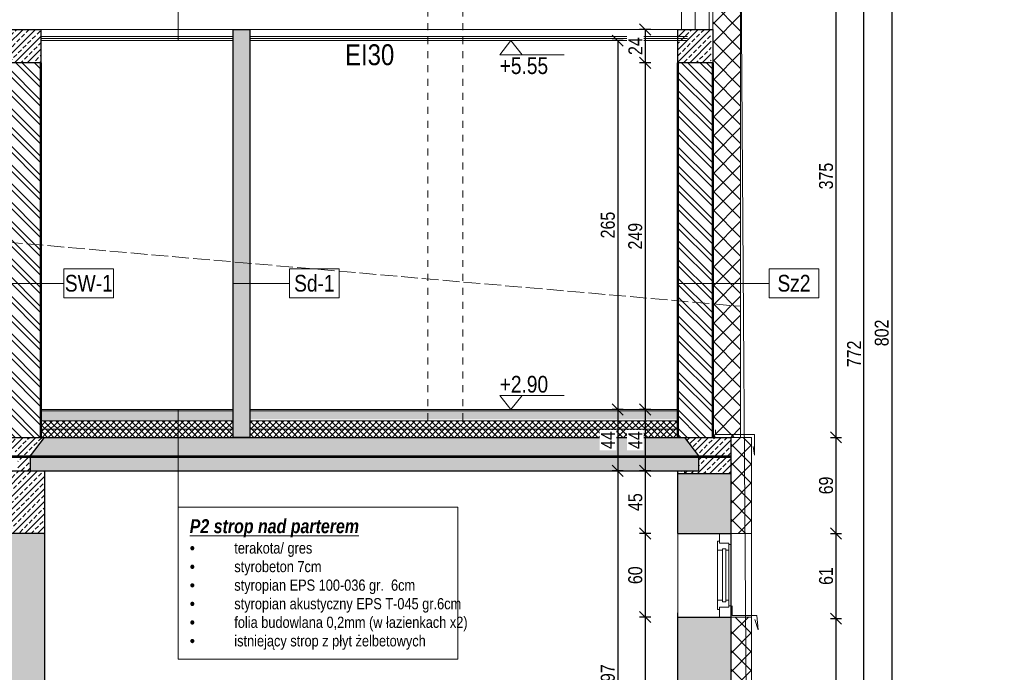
# Model space of a CAD drawing. Header units: millimetres. Extents: x 31175 to 52214, y -18116 to -5516.
# Tile 53 of 155: x 38020 to 38727, y -13411 to -12942. Entities that reach past the tile are written whole.
import ezdxf

# ---------------------------------------------------------------- set-up
doc = ezdxf.new("R2010")
doc.units = ezdxf.units.MM
for name, pattern in [('3', [1, 0.5, -0.5]), ('ACAD_ISO02W100', [15, 12, -3]), ('ACAD_ISO05W100', [33, 24, -3, 0, -3, 0, -3]), ('ACAD_ISO10W100', [18, 12, -3, 0, -3])]:
    doc.linetypes.add(name, pattern=pattern)
doc.layers.get('Defpoints').update_dxf_attribs({"color": 6})
for name, color, linetype, lineweight in [('A-ciekie', 161, 'Continuous', 9), ('A-konstrukcja-drewno', 134, 'Continuous', 20), ('A-konstrukcja-żelbet', 130, 'Continuous', 30), ('A-kreskowanie', 253, 'Continuous', 0), ('A-OKN', 154, 'Continuous', 9), ('A-opis', 130, 'Continuous', 9), ('A-wymiar', 177, 'Continuous', 0), ('A_opis_warstw', 220, 'Continuous', 5), ('A_p_poż', 7, 'Continuous', 0), ('A_SCIANA_ISTN', 253, 'Continuous', 25), ('A_SCIANA_PROJ_KONSTRUKCJA', 3, 'Continuous', 50), ('A_SCINAN_PROJ_DZIALOWA', 5, 'Continuous', 30), ('A_w_widoku', 253, 'Continuous', 13), ('elewacja C', 253, 'Continuous', 0)]:
    doc.layers.add(name, color=color, linetype=linetype, lineweight=lineweight)
for name, color, linetype, lineweight, true_color in [('A-izolacja', 7, 'Continuous', 9, 0x4775ff), ('A_CIENKA_WARSTWY', 7, 'Continuous', 15, 0x3a3a92), ('A_SCIANA DO WYBURZENIA', 7, 'ACAD_ISO02W100', 18, 0xf7833b), ('r-ramka', 7, 'Continuous', 0, 0x727169), ('S_KRESKOWANIE_SC_ISTN', 7, 'Continuous', 0, 0x878787)]:
    doc.layers.add(name, color=color, linetype=linetype, lineweight=lineweight, true_color=true_color)
doc.styles.get("Standard").update_dxf_attribs({"font": 'ARIALN.TTF'})
doc.styles.add('wymiary', font='ARIALN.TTF')
doc.dimstyles.new('anka 50', dxfattribs={"dimtxt": 10, "dimasz": 8, "dimexe": 4, "dimexo": 0.0625, "dimgap": 2, "dimtad": 1, "dimdec": 0, "dimzin": 0, "dimdsep": 46, "dimtxsty": 'Standard', "dimblk": 'OBLIQUE', "dimcen": 0.09, "dimclrt": 7, "dimadec": 0, "dimazin": 0, "dimtfac": 1, "dimtdec": 0, "dimtix": 1, "dimtofl": 0, "dimtmove": 0, "dimatfit": 3, "dimldrblk": 'OBLIQUE', "dimfxl": 4, "dimfxlon": 1, "dimtfill": 1, "dimtolj": 1, "dimtzin": 0, "dimarcsym": 0})
pattern_1 = [(45, (17254.328, -12734.864), (-4.490128, 4.490128), []), (45, (17258.8184, -12734.864), (-4.490128, 4.490128), [3.175, -1.5875])]
pattern_2 = [(315, (3026.347, 1431), (2.24506403, 2.24506403), []), (45, (3026.347, 1431), (-2.24506403, 2.24506403), [])]

# ---------------------------------------------------------------- blocks, each defined once
blk = doc.blocks.new('_OBLIQUE')
at = {"color": 0, "linetype": 'ByBlock'}
blk.add_line((-0.5, -0.5), (0.5, 0.5), dxfattribs=at)
blk = doc.blocks.new('*D79')
at = {"layer": 'A-wymiar', "color": 0, "lineweight": -2, "transparency": 16777216}
for p, q in [((38473.33, -12949.49), (38465.33, -12949.49)), ((38469.33, -12949.49), (38469.33, -12973.49)), ((38473.33, -12973.49), (38465.33, -12973.49))]:
    blk.add_line(p, q, dxfattribs=at)
at = {"layer": 'Defpoints', "color": 0, "transparency": 16777216}
for p in [(38492.82, -12949.49), (38492.82, -12973.49)]:
    blk.add_point(p, dxfattribs=at)
at = {"layer": 'A-wymiar', "color": 0, "lineweight": -2, "transparency": 16777216, "xscale": 8, "yscale": 8, "zscale": 8}
for p, rotation in [((38469.33, -12949.49), 90), ((38469.33, -12973.49), 270)]:
    blk.add_blockref('_OBLIQUE', p, dxfattribs=dict(at, rotation=rotation))
at = {"layer": 'A-wymiar', "color": 7, "transparency": 16777216, "insert": (38462.31, -12961.49), "char_height": 10, "attachment_point": 5, "rotation": 90, "bg_fill": 3, "box_fill_scale": 1.1, "bg_fill_color": 256, "bg_fill_true_color": 13158600, "bg_fill_transparency": 0}
blk.add_mtext('\\A1;24', dxfattribs=at)
at = {"layer": 'Defpoints', "color": 0, "transparency": 16777216}
blk.add_point((38469.33, -12973.49), dxfattribs=at)
blk = doc.blocks.new('*D80')
at = {"layer": 'A-wymiar', "color": 0, "lineweight": -2, "transparency": 16777216}
for p, q in [((38473.33, -12973.49), (38465.33, -12973.49)), ((38469.33, -12973.49), (38469.33, -13222.49)), ((38473.33, -13222.49), (38465.33, -13222.49))]:
    blk.add_line(p, q, dxfattribs=at)
at = {"layer": 'Defpoints', "color": 0, "transparency": 16777216}
for p in [(38492.82, -12973.49), (38469.33, -13222.49), (38492.82, -13222.49)]:
    blk.add_point(p, dxfattribs=at)
at = {"layer": 'A-wymiar', "color": 0, "lineweight": -2, "transparency": 16777216, "xscale": 8, "yscale": 8, "zscale": 8}
for p, rotation in [((38469.33, -12973.49), 90), ((38469.33, -13222.49), 270)]:
    blk.add_blockref('_OBLIQUE', p, dxfattribs=dict(at, rotation=rotation))
at = {"layer": 'A-wymiar', "color": 7, "transparency": 16777216, "insert": (38462.23, -13097.99), "char_height": 10, "attachment_point": 5, "rotation": 90, "bg_fill": 3, "box_fill_scale": 1.1, "bg_fill_color": 256, "bg_fill_true_color": 13158600, "bg_fill_transparency": 0}
blk.add_mtext('\\A1;249', dxfattribs=at)
blk = doc.blocks.new('*D81')
at = {"layer": 'A-wymiar', "color": 0, "lineweight": -2, "transparency": 16777216}
for p, q in [((38473.33, -13222.49), (38465.33, -13222.49)), ((38469.33, -13222.49), (38469.33, -13266.49)), ((38473.33, -13266.49), (38465.33, -13266.49))]:
    blk.add_line(p, q, dxfattribs=at)
at = {"layer": 'Defpoints', "color": 0, "transparency": 16777216}
for p in [(38492.82, -13222.49), (38469.33, -13266.49), (38492.82, -13266.49)]:
    blk.add_point(p, dxfattribs=at)
at = {"layer": 'A-wymiar', "color": 0, "lineweight": -2, "transparency": 16777216, "xscale": 8, "yscale": 8, "zscale": 8}
for p, rotation in [((38469.33, -13222.49), 90), ((38469.33, -13266.49), 270)]:
    blk.add_blockref('_OBLIQUE', p, dxfattribs=dict(at, rotation=rotation))
at = {"layer": 'A-wymiar', "color": 7, "transparency": 16777216, "insert": (38462.33, -13244.49), "char_height": 10, "attachment_point": 5, "rotation": 90, "bg_fill": 3, "box_fill_scale": 1.1, "bg_fill_color": 256, "bg_fill_true_color": 13158600, "bg_fill_transparency": 0}
blk.add_mtext('\\A1;44', dxfattribs=at)
blk = doc.blocks.new('*D82')
at = {"layer": 'A-wymiar', "color": 0, "lineweight": -2, "transparency": 16777216}
for p, q in [((38473.33, -13266.49), (38465.33, -13266.49)), ((38469.33, -13266.49), (38469.33, -13311.49)), ((38473.33, -13311.49), (38465.33, -13311.49))]:
    blk.add_line(p, q, dxfattribs=at)
at = {"layer": 'Defpoints', "color": 0, "transparency": 16777216}
for p in [(38492.82, -13266.49), (38469.33, -13311.49), (38492.82, -13311.49)]:
    blk.add_point(p, dxfattribs=at)
at = {"layer": 'A-wymiar', "color": 0, "lineweight": -2, "transparency": 16777216, "xscale": 8, "yscale": 8, "zscale": 8}
for p, rotation in [((38469.33, -13266.49), 90), ((38469.33, -13311.49), 270)]:
    blk.add_blockref('_OBLIQUE', p, dxfattribs=dict(at, rotation=rotation))
at = {"layer": 'A-wymiar', "color": 7, "transparency": 16777216, "insert": (38462.25, -13288.99), "char_height": 10, "attachment_point": 5, "rotation": 90, "bg_fill": 3, "box_fill_scale": 1.1, "bg_fill_color": 256, "bg_fill_true_color": 13158600, "bg_fill_transparency": 0}
blk.add_mtext('\\A1;45', dxfattribs=at)
blk = doc.blocks.new('*D83')
at = {"layer": 'A-wymiar', "color": 0, "lineweight": -2, "transparency": 16777216}
for p, q in [((38473.33, -13311.49), (38465.33, -13311.49)), ((38469.33, -13311.49), (38469.33, -13371.49)), ((38473.33, -13371.49), (38465.33, -13371.49))]:
    blk.add_line(p, q, dxfattribs=at)
at = {"layer": 'Defpoints', "color": 0, "transparency": 16777216}
for p in [(38492.82, -13311.49), (38469.33, -13371.49), (38492.82, -13371.49)]:
    blk.add_point(p, dxfattribs=at)
at = {"layer": 'A-wymiar', "color": 0, "lineweight": -2, "transparency": 16777216, "xscale": 8, "yscale": 8, "zscale": 8}
for p, rotation in [((38469.33, -13311.49), 90), ((38469.33, -13371.49), 270)]:
    blk.add_blockref('_OBLIQUE', p, dxfattribs=dict(at, rotation=rotation))
at = {"layer": 'A-wymiar', "color": 7, "transparency": 16777216, "insert": (38462.23, -13341.49), "char_height": 10, "attachment_point": 5, "rotation": 90, "bg_fill": 3, "box_fill_scale": 1.1, "bg_fill_color": 256, "bg_fill_true_color": 13158600, "bg_fill_transparency": 0}
blk.add_mtext('\\A1;60', dxfattribs=at)
blk = doc.blocks.new('*D84')
at = {"layer": 'A-wymiar', "color": 0, "lineweight": -2, "transparency": 16777216}
for p, q in [((38473.33, -13371.49), (38465.33, -13371.49)), ((38469.33, -13371.49), (38469.33, -13563.49)), ((38473.33, -13563.49), (38465.33, -13563.49))]:
    blk.add_line(p, q, dxfattribs=at)
at = {"layer": 'Defpoints', "color": 0, "transparency": 16777216}
for p in [(38492.82, -13371.49), (38469.33, -13563.49), (38492.82, -13563.49)]:
    blk.add_point(p, dxfattribs=at)
at = {"layer": 'A-wymiar', "color": 0, "lineweight": -2, "transparency": 16777216, "xscale": 8, "yscale": 8, "zscale": 8}
for p, rotation in [((38469.33, -13371.49), 90), ((38469.33, -13563.49), 270)]:
    blk.add_blockref('_OBLIQUE', p, dxfattribs=dict(at, rotation=rotation))
at = {"layer": 'A-wymiar', "color": 7, "transparency": 16777216, "insert": (38462.23, -13467.49), "char_height": 10, "attachment_point": 5, "rotation": 90, "bg_fill": 3, "box_fill_scale": 1.1, "bg_fill_color": 256, "bg_fill_true_color": 13158600, "bg_fill_transparency": 0}
blk.add_mtext('\\A1;192', dxfattribs=at)
blk = doc.blocks.new('LOGO')
at = {"layer": 'elewacja C', "color": 7, "insert": (9846.9, 18042.5), "char_height": 20, "attachment_point": 1}
blk.add_mtext_dynamic_manual_height_columns('\\pi539.21;{\\fCalibri|b0|i0|c0|p34;\\H4x;CREO PROJEKT\\H1.25x;\\P\\pi434.09;\\H0.22x;Usługi Projektowe i Nadzory Budowlane    mgr inż. Anna Bonikowska\\P\\pi409.92;ul. Brzozowa 16, 11-700 Mrągowo    NIP 742 211 62 72    tel. 69764044\\fArial|b0|i0|c238|p34;4}', width=1826.244, gutter_width=12.5, heights=[0], dxfattribs=at)
blk = doc.blocks.new('*D678')
at = {"layer": 'A-wymiar', "color": 0, "lineweight": -2, "transparency": 16777216}
for p, q in [((38453.64, -12957.49), (38445.64, -12957.49)), ((38449.64, -12957.49), (38449.64, -13222.49)), ((38453.64, -13222.49), (38445.64, -13222.49))]:
    blk.add_line(p, q, dxfattribs=at)
at = {"layer": 'Defpoints', "color": 0, "transparency": 16777216}
for p in [(38492.82, -12957.49), (38449.64, -13222.49), (38492.82, -13222.49)]:
    blk.add_point(p, dxfattribs=at)
at = {"layer": 'A-wymiar', "color": 0, "lineweight": -2, "transparency": 16777216, "xscale": 8, "yscale": 8, "zscale": 8}
for p, rotation in [((38449.64, -12957.49), 90), ((38449.64, -13222.49), 270)]:
    blk.add_blockref('_OBLIQUE', p, dxfattribs=dict(at, rotation=rotation))
at = {"layer": 'A-wymiar', "color": 7, "transparency": 16777216, "insert": (38442.54, -13089.99), "char_height": 10, "attachment_point": 5, "rotation": 90, "bg_fill": 3, "box_fill_scale": 1.1, "bg_fill_color": 256, "bg_fill_true_color": 13158600, "bg_fill_transparency": 0}
blk.add_mtext('\\A1;265', dxfattribs=at)
blk = doc.blocks.new('*D679')
at = {"layer": 'A-wymiar', "color": 0, "lineweight": -2, "transparency": 16777216}
for p, q in [((38453.64, -13222.49), (38445.64, -13222.49)), ((38449.64, -13222.49), (38449.64, -13266.49)), ((38453.64, -13266.49), (38445.64, -13266.49))]:
    blk.add_line(p, q, dxfattribs=at)
at = {"layer": 'Defpoints', "color": 0, "transparency": 16777216}
for p in [(38492.82, -13222.49), (38449.64, -13266.49), (38492.82, -13266.49)]:
    blk.add_point(p, dxfattribs=at)
at = {"layer": 'A-wymiar', "color": 0, "lineweight": -2, "transparency": 16777216, "xscale": 8, "yscale": 8, "zscale": 8}
for p, rotation in [((38449.64, -13222.49), 90), ((38449.64, -13266.49), 270)]:
    blk.add_blockref('_OBLIQUE', p, dxfattribs=dict(at, rotation=rotation))
at = {"layer": 'A-wymiar', "color": 7, "transparency": 16777216, "insert": (38442.64, -13244.49), "char_height": 10, "attachment_point": 5, "rotation": 90, "bg_fill": 3, "box_fill_scale": 1.1, "bg_fill_color": 256, "bg_fill_true_color": 13158600, "bg_fill_transparency": 0}
blk.add_mtext('\\A1;44', dxfattribs=at)
blk = doc.blocks.new('*D680')
at = {"layer": 'A-wymiar', "color": 0, "lineweight": -2, "transparency": 16777216}
for p, q in [((38453.64, -13266.49), (38445.64, -13266.49)), ((38449.64, -13266.49), (38449.64, -13563.49)), ((38453.64, -13563.49), (38445.64, -13563.49))]:
    blk.add_line(p, q, dxfattribs=at)
at = {"layer": 'Defpoints', "color": 0, "transparency": 16777216}
for p in [(38492.82, -13266.49), (38449.64, -13563.49), (38492.82, -13563.49)]:
    blk.add_point(p, dxfattribs=at)
at = {"layer": 'A-wymiar', "color": 0, "lineweight": -2, "transparency": 16777216, "xscale": 8, "yscale": 8, "zscale": 8}
for p, rotation in [((38449.64, -13266.49), 90), ((38449.64, -13563.49), 270)]:
    blk.add_blockref('_OBLIQUE', p, dxfattribs=dict(at, rotation=rotation))
at = {"layer": 'A-wymiar', "color": 7, "transparency": 16777216, "insert": (38442.54, -13414.99), "char_height": 10, "attachment_point": 5, "rotation": 90, "bg_fill": 3, "box_fill_scale": 1.1, "bg_fill_color": 256, "bg_fill_true_color": 13158600, "bg_fill_transparency": 0}
blk.add_mtext('\\A1;297', dxfattribs=at)
blk = doc.blocks.new('*D683')
at = {"layer": 'A-wymiar', "color": 0, "lineweight": -2, "transparency": 16777216}
for p, q in [((38602.39, -12867.1), (38610.39, -12867.1)), ((38606.39, -12867.1), (38606.39, -13242.49)), ((38602.39, -13242.49), (38610.39, -13242.49))]:
    blk.add_line(p, q, dxfattribs=at)
at = {"layer": 'Defpoints', "color": 0, "transparency": 16777216}
for p in [(38554.46, -12867.1), (38545.82, -13242.49), (38606.39, -13242.49)]:
    blk.add_point(p, dxfattribs=at)
at = {"layer": 'A-wymiar', "color": 0, "lineweight": -2, "transparency": 16777216, "xscale": 8, "yscale": 8, "zscale": 8}
for p, rotation in [((38606.39, -12867.1), 90), ((38606.39, -13242.49), 270)]:
    blk.add_blockref('_OBLIQUE', p, dxfattribs=dict(at, rotation=rotation))
at = {"layer": 'A-wymiar', "color": 7, "transparency": 16777216, "insert": (38599.28, -13054.79), "char_height": 10, "attachment_point": 5, "rotation": 90, "bg_fill": 3, "box_fill_scale": 1.1, "bg_fill_color": 256, "bg_fill_true_color": 13158600, "bg_fill_transparency": 0}
blk.add_mtext('\\A1;375', dxfattribs=at)
blk = doc.blocks.new('*D684')
at = {"layer": 'A-wymiar', "color": 0, "lineweight": -2, "transparency": 16777216}
for p, q in [((38602.39, -13242.49), (38610.39, -13242.49)), ((38606.39, -13242.49), (38606.39, -13311.49)), ((38602.39, -13311.49), (38610.39, -13311.49))]:
    blk.add_line(p, q, dxfattribs=at)
at = {"layer": 'Defpoints', "color": 0, "transparency": 16777216}
for p in [(38545.82, -13242.49), (38545.82, -13311.49), (38606.39, -13311.49)]:
    blk.add_point(p, dxfattribs=at)
at = {"layer": 'A-wymiar', "color": 0, "lineweight": -2, "transparency": 16777216, "xscale": 8, "yscale": 8, "zscale": 8}
for p, rotation in [((38606.39, -13242.49), 90), ((38606.39, -13311.49), 270)]:
    blk.add_blockref('_OBLIQUE', p, dxfattribs=dict(at, rotation=rotation))
at = {"layer": 'A-wymiar', "color": 7, "transparency": 16777216, "insert": (38599.28, -13276.99), "char_height": 10, "attachment_point": 5, "rotation": 90, "bg_fill": 3, "box_fill_scale": 1.1, "bg_fill_color": 256, "bg_fill_true_color": 13158600, "bg_fill_transparency": 0}
blk.add_mtext('\\A1;69', dxfattribs=at)
blk = doc.blocks.new('*D685')
at = {"layer": 'A-wymiar', "color": 0, "lineweight": -2, "transparency": 16777216}
for p, q in [((38602.39, -13311.49), (38610.39, -13311.49)), ((38606.39, -13311.49), (38606.39, -13372.66)), ((38602.39, -13372.66), (38610.39, -13372.66))]:
    blk.add_line(p, q, dxfattribs=at)
at = {"layer": 'Defpoints', "color": 0, "transparency": 16777216}
for p in [(38545.82, -13311.49), (38545.82, -13372.66), (38606.39, -13372.66)]:
    blk.add_point(p, dxfattribs=at)
at = {"layer": 'A-wymiar', "color": 0, "lineweight": -2, "transparency": 16777216, "xscale": 8, "yscale": 8, "zscale": 8}
for p, rotation in [((38606.39, -13311.49), 90), ((38606.39, -13372.66), 270)]:
    blk.add_blockref('_OBLIQUE', p, dxfattribs=dict(at, rotation=rotation))
at = {"layer": 'A-wymiar', "color": 7, "transparency": 16777216, "insert": (38599.28, -13342.08), "char_height": 10, "attachment_point": 5, "rotation": 90, "bg_fill": 3, "box_fill_scale": 1.1, "bg_fill_color": 256, "bg_fill_true_color": 13158600, "bg_fill_transparency": 0}
blk.add_mtext('\\A1;61', dxfattribs=at)
blk = doc.blocks.new('*D686')
at = {"layer": 'A-wymiar', "color": 0, "lineweight": -2, "transparency": 16777216}
for p, q in [((38602.39, -13372.66), (38610.39, -13372.66)), ((38606.39, -13372.66), (38606.39, -13568.49)), ((38602.39, -13568.49), (38610.39, -13568.49))]:
    blk.add_line(p, q, dxfattribs=at)
at = {"layer": 'Defpoints', "color": 0, "transparency": 16777216}
for p in [(38545.82, -13372.66), (38542.82, -13568.49), (38606.39, -13568.49)]:
    blk.add_point(p, dxfattribs=at)
at = {"layer": 'A-wymiar', "color": 0, "lineweight": -2, "transparency": 16777216, "xscale": 8, "yscale": 8, "zscale": 8}
for p, rotation in [((38606.39, -13372.66), 90), ((38606.39, -13568.49), 270)]:
    blk.add_blockref('_OBLIQUE', p, dxfattribs=dict(at, rotation=rotation))
at = {"layer": 'A-wymiar', "color": 7, "transparency": 16777216, "insert": (38599.28, -13470.58), "char_height": 10, "attachment_point": 5, "rotation": 90, "bg_fill": 3, "box_fill_scale": 1.1, "bg_fill_color": 256, "bg_fill_true_color": 13158600, "bg_fill_transparency": 0}
blk.add_mtext('\\A1;196', dxfattribs=at)
blk = doc.blocks.new('*D687')
at = {"layer": 'A-wymiar', "color": 0, "lineweight": -2, "transparency": 16777216}
for p, q in [((38622.39, -12796.48), (38630.39, -12796.48)), ((38626.39, -13568.49), (38626.39, -12796.48)), ((38622.39, -13568.49), (38630.39, -13568.49))]:
    blk.add_line(p, q, dxfattribs=at)
at = {"layer": 'Defpoints', "color": 0, "transparency": 16777216}
for p in [(38606.39, -12796.48), (38626.39, -12796.48), (38542.82, -13568.49)]:
    blk.add_point(p, dxfattribs=at)
at = {"layer": 'A-wymiar', "color": 0, "lineweight": -2, "transparency": 16777216, "xscale": 8, "yscale": 8, "zscale": 8}
for p, rotation in [((38626.39, -12796.48), 90), ((38626.39, -13568.49), 270)]:
    blk.add_blockref('_OBLIQUE', p, dxfattribs=dict(at, rotation=rotation))
at = {"layer": 'A-wymiar', "color": 7, "transparency": 16777216, "insert": (38619.37, -13182.49), "char_height": 10, "attachment_point": 5, "rotation": 90, "bg_fill": 3, "box_fill_scale": 1.1, "bg_fill_color": 256, "bg_fill_true_color": 13158600, "bg_fill_transparency": 0}
blk.add_mtext('\\A1;772', dxfattribs=at)
blk = doc.blocks.new('*D689')
at = {"layer": 'A-wymiar', "color": 0, "lineweight": -2, "transparency": 16777216}
for p, q in [((38642.39, -12766.4), (38650.39, -12766.4)), ((38646.39, -12766.4), (38646.39, -13568.49)), ((38642.39, -13568.49), (38650.39, -13568.49))]:
    blk.add_line(p, q, dxfattribs=at)
at = {"layer": 'Defpoints', "color": 0, "transparency": 16777216}
for p in [(38616.39, -12766.4), (38616.39, -13568.49), (38646.39, -13568.49)]:
    blk.add_point(p, dxfattribs=at)
at = {"layer": 'A-wymiar', "color": 0, "lineweight": -2, "transparency": 16777216, "xscale": 8, "yscale": 8, "zscale": 8}
for p, rotation in [((38646.39, -12766.4), 90), ((38646.39, -13568.49), 270)]:
    blk.add_blockref('_OBLIQUE', p, dxfattribs=dict(at, rotation=rotation))
at = {"layer": 'A-wymiar', "color": 7, "transparency": 16777216, "insert": (38639.28, -13167.45), "char_height": 10, "attachment_point": 5, "rotation": 90, "bg_fill": 3, "box_fill_scale": 1.1, "bg_fill_color": 256, "bg_fill_true_color": 13158600, "bg_fill_transparency": 0}
blk.add_mtext('\\A1;802', dxfattribs=at)

msp = doc.modelspace()

# ---------------------------------------------------------------- hatches: boundary and pattern name
at = {"layer": 'A-izolacja'}
h = msp.add_hatch(dxfattribs=at)
h.set_pattern_fill('ANSI37', color=256, scale=3, angle=-90)
h.set_pattern_definition([(315, (0, -47), (6.735192, 6.735192), []), (45, (0, -47), (-6.735192, 6.735192), [])])
h.paths.add_polyline_path([(38537.82, -12865.64), (38517.82, -12863.89), (38517.82, -12949.49), (38517.82, -12973.49), (38517.82, -13242.49), (38537.82, -13242.49)])
h = msp.add_hatch(dxfattribs=at)
h.set_pattern_fill('ANSI37', color=256, scale=3, angle=-90)
h.set_pattern_definition([(315, (0, -54), (6.735192, 6.735192), []), (45, (0, -54), (-6.735192, 6.735192), [])])
h.paths.add_polyline_path([(38530.82, -13311.49), (38545.82, -13311.49), (38545.82, -13242.49), (38530.82, -13242.49)])
h.paths.add_polyline_path([(38545.82, -13371.49), (38530.82, -13371.49), (38530.82, -13536.49), (38545.82, -13536.49)])
at = {"layer": 'A-kreskowanie'}
h = msp.add_hatch(dxfattribs=at)
h.set_pattern_fill('DASH', color=256, scale=0.5, angle=45)
h.set_pattern_definition([(45, (3026.347, 1438), (2e-16, 2.24506403), [1.5875, -1.5875])])
h.paths.add_polyline_path([(38173.32, -13230.49), (38173.32, -13223.49), (38035.32, -13223.49), (38035.32, -13230.49)])
h.paths.add_polyline_path([(38492.82, -13229.49), (38492.82, -13223.49), (38185.32, -13223.49), (38185.32, -13229.49)])
h = msp.add_hatch(dxfattribs=at)
h.set_pattern_fill('ANSI37', color=256, angle=-90)
h.set_pattern_definition(pattern_2)
h.paths.add_polyline_path([(38173.32, -13239.49), (38173.32, -13230.49), (38035.32, -13230.49), (38035.32, -13239.49)])
h.paths.add_polyline_path([(38492.82, -13239.49), (38492.82, -13230.49), (38185.32, -13230.49), (38185.32, -13239.49)])
h = msp.add_hatch(dxfattribs=at)
h.set_pattern_fill('ANSI37', color=256, angle=-90)
h.set_pattern_definition(pattern_2)
h.paths.add_polyline_path([(38173.32, -13242.49), (38173.32, -13239.49), (38035.32, -13239.49), (38035.32, -13242.49)])
h.paths.add_polyline_path([(38492.82, -13242.49), (38492.82, -13239.49), (38185.32, -13239.49), (38185.32, -13242.49)])
at = {"layer": 'A_SCIANA_ISTN'}
h = msp.add_hatch(dxfattribs=at)
h.set_pattern_fill('ANSI33', color=256)
h.set_pattern_definition([(45, (3026.347, 1431), (-4.4901281, 4.4901281), []), (45, (3030.837, 1431), (-4.4901281, 4.4901281), [3.175, -1.5875])])
h.paths.add_polyline_path([(38037.82, -13242.49), (38008.82, -13242.49), (38018.82, -13255.73), (38018.82, -13266.49), (38027.82, -13266.49), (38027.82, -13255.73)])
h = msp.add_hatch(dxfattribs=at)
h.set_pattern_fill('ANSI33', color=256)
h.set_pattern_definition(pattern_1)
h.paths.add_polyline_path([(38530.82, -13242.49), (38497.82, -13242.49), (38507.82, -13255.73), (38507.82, -13266.49), (38492.82, -13266.49), (38492.82, -13268.49), (38530.82, -13268.49)])
h = msp.add_hatch(dxfattribs=at)
h.set_pattern_fill('ANSI33', color=256)
h.set_pattern_definition(pattern_1)
h.paths.add_polyline_path([(38037.82, -13266.49), (38008.82, -13266.49), (38008.82, -13311.49), (38037.82, -13311.49)])
at = {"layer": 'A_SCIANA_PROJ_KONSTRUKCJA', "lineweight": 9, "true_color": 0x2ad533}
h = msp.add_hatch(dxfattribs=at)
h.set_pattern_fill('ANSI33', color=102)
h.paths.add_polyline_path([(38035.32, -12949.49), (38011.32, -12949.49), (38011.32, -12973.49), (38035.32, -12973.49)])
h = msp.add_hatch(dxfattribs=at)
h.set_pattern_fill('ANSI33', color=102)
h.paths.add_polyline_path([(38516.82, -12949.49), (38492.82, -12949.49), (38492.82, -12973.49), (38516.82, -12973.49)])
at = {"layer": 'A_SCIANA_PROJ_KONSTRUKCJA', "lineweight": 13, "true_color": 0xeb7500}
h = msp.add_hatch(dxfattribs=at)
h.set_pattern_fill('ANSI32', color=30, angle=-90)
h.set_pattern_definition([(315, (0, -47), (6.735192, 6.735192), []), (315, (-7e-16, -51.49), (6.735192, 6.735192), [])])
h.paths.add_polyline_path([(38035.32, -12973.49), (38011.32, -12973.49), (38011.32, -13242.49), (38035.32, -13242.49)])
h = msp.add_hatch(dxfattribs=at)
h.set_pattern_fill('ANSI32', color=30, angle=-90)
h.paths.add_polyline_path([(38517.82, -12973.49), (38492.82, -12973.49), (38492.82, -13242.49), (38517.82, -13242.49)])
at = {"layer": 'A_SCINAN_PROJ_DZIALOWA', "lineweight": 9, "true_color": 0x27773c, "transparency": 33554610}
h = msp.add_hatch(dxfattribs=at)
h.set_pattern_fill('GAZOBETON S100 ISO 1J', color=97, pattern_type=2)
h.set_pattern_definition([(15, (-1.139, -4.25), (3.882286, 14.4888864), [1.46647, -13.53353]), (15, (0.657, -2.453), (3.882286, 14.4888864), [1.46647, -13.53353]), (15, (-1.796, -1.796), (3.882286, 14.4888864), [1.46647, -13.53353]), (15, (0, 0), (3.882286, 14.4888864), [1.46647, -13.53353]), (15, (-2.453, 0.657), (3.882286, 14.4888864), [1.46647, -13.53353]), (75, (-2.833, -0.759), (-10.6066007, 10.6066014), [1.46647, -13.53353]), (75, (-2.176, -3.213), (-10.6066007, 10.6066014), [1.46647, -13.53353]), (75, (-0.38, -1.417), (-10.6066007, 10.6066014), [1.46647, -13.53353]), (75, (0.278, -3.87), (-10.6066007, 10.6066014), [1.46647, -13.53353]), (75, (2.074, -2.074), (-10.6066007, 10.6066014), [1.46647, -13.53353]), (315, (-2.176, -3.213), (14.4888866, 3.882285), [1.46647, -13.53353]), (315, (-2.833, -0.759), (14.4888866, 3.882285), [1.46647, -13.53353]), (315, (-0.38, -1.417), (14.4888866, 3.882285), [1.46647, -13.53353]), (315, (1.417, 0.38), (14.4888866, 3.882285), [1.46647, -13.53353]), (315, (-1.037, 1.037), (14.4888866, 3.882285), [1.46647, -13.53353]), (45, (0, 0), (4e-16, 4.49012806), [3.175, -3.175])])
h.paths.add_polyline_path([(38173.32, -12949.49), (38185.32, -12949.49), (38185.32, -13242.49), (38173.32, -13242.49)])
at = {"layer": 'S_KRESKOWANIE_SC_ISTN', "transparency": 33554559}
h = msp.add_hatch(color=256, dxfattribs=at)
h.dxf.hatch_style = 1
h.paths.add_polyline_path([(38497.82, -13242.49), (38037.82, -13242.49), (38027.82, -13255.73), (38027.82, -13266.49), (38507.82, -13266.49), (38507.82, -13255.73)])
h = msp.add_hatch(color=256, dxfattribs=at)
h.dxf.hatch_style = 1
h.paths.add_polyline_path([(38530.82, -13268.49), (38492.82, -13268.49), (38492.82, -13311.49), (38530.82, -13311.49)])
h = msp.add_hatch(color=256, dxfattribs=at)
h.dxf.hatch_style = 1
h.paths.add_polyline_path([(38037.82, -13311.49), (38008.82, -13311.49), (38008.82, -13566.49), (38008.82, -13686.49), (38037.82, -13686.49), (38037.82, -13566.49)])
h = msp.add_hatch(color=256, dxfattribs=at)
h.dxf.hatch_style = 1
h.paths.add_polyline_path([(38530.82, -13371.49), (38492.82, -13371.49), (38492.82, -13566.49), (38492.82, -13686.49), (38530.82, -13686.49), (38530.82, -13566.49)])

# ---------------------------------------------------------------- linework, layer by layer
at = {"layer": 'A-ciekie', "linetype": '3', "lineweight": 9, "ltscale": 10}
for points in [[(38313.32, -12745.08), (38313.32, -13235.49)], [(38338.32, -12745.08), (38338.32, -13235.49)]]:
    msp.add_lwpolyline(points, dxfattribs=at)
at = {"layer": 'A-izolacja'}
for p, q in [((38515.32, -12901.43), (38515.32, -12949.49)), ((38530.82, -13311.49), (38537.82, -13311.49)), ((38530.82, -13371.49), (38537.82, -13371.49))]:
    msp.add_line(p, q, dxfattribs=at)
for points in [[(38517.82, -12949.49), (38517.82, -12863.89)], [(38537.82, -12865.64), (38537.82, -13242.49)], [(38537.82, -12865.64), (38537.82, -13242.49)], [(38519.82, -13236.97), (38519.82, -13240.49), (38547.82, -13240.49), (38547.82, -13255.36)], [(38530.82, -13242.49), (38537.82, -13242.49)], [(38530.82, -13242.49), (38545.82, -13242.49), (38545.82, -13311.49)], [(38547.82, -13255.36), (38546.99, -13248.94)], [(38530.82, -13311.49), (38545.82, -13311.49)], [(38531.82, -13363.49), (38531.82, -13370.49), (38545.82, -13370.49), (38549.46, -13370.49), (38550.54, -13380.75)], [(38530.82, -13371.49), (38545.82, -13371.49)], [(38545.82, -13371.49), (38545.82, -13536.49)], [(38550.54, -13380.75), (38548.2, -13373.31)]]:
    msp.add_lwpolyline(points, dxfattribs=at)
at = {"layer": 'A-konstrukcja-drewno'}
msp.add_line((38495.32, -12892), (38495.32, -12949.49), dxfattribs=at)
for points in [[(38515.32, -12949.49), (38515.32, -12873.67), (37965.32, -12825.55), (37415.32, -12873.67), (37415.32, -12949.49)], [(37415.32, -12949.49), (38515.32, -12949.49)], [(37415.32, -12949.49), (38515.32, -12949.49)]]:
    msp.add_lwpolyline(points, dxfattribs=at)
at = {"layer": 'A-konstrukcja-żelbet', "lineweight": 30}
for points in [[(38035.32, -12973.49), (38011.32, -12973.49), (38011.32, -12949.49), (38035.32, -12949.49)], [(38517.82, -12973.49), (38492.82, -12973.49), (38492.82, -12949.49), (38517.82, -12949.49)]]:
    msp.add_lwpolyline(points, close=True, dxfattribs=at)
at = {"layer": 'A-OKN', "color": 250}
for p, q in [((38522.82, -13311.49), (38522.82, -13317.99)), ((38530.82, -13319.49), (38530.82, -13311.49)), ((38522.82, -13316.99), (38521.32, -13316.99)), ((38521.32, -13316.99), (38521.32, -13323.49)), ((38522.82, -13318.49), (38522.82, -13316.99)), ((38529.32, -13318.49), (38522.82, -13318.49)), ((38529.32, -13318.49), (38529.32, -13319.49)), ((38529.32, -13323.49), (38529.32, -13318.49)), ((38529.32, -13319.49), (38530.82, -13319.49)), ((38521.32, -13359.49), (38521.32, -13365.99)), ((38521.32, -13365.99), (38522.82, -13365.99)), ((38522.82, -13365.99), (38522.82, -13364.49)), ((38522.82, -13364.49), (38529.32, -13364.49)), ((38522.82, -13364.99), (38522.82, -13371.49)), ((38529.32, -13364.49), (38529.32, -13359.49)), ((38530.82, -13363.49), (38529.32, -13363.49)), ((38530.82, -13371.49), (38530.82, -13363.49)), ((38522.82, -13371.49), (38530.82, -13371.49))]:
    msp.add_line(p, q, dxfattribs=at)
at = {"layer": 'A-OKN'}
for p, q in [((38521.32, -13323.49), (38524.82, -13323.49)), ((38521.32, -13323.49), (38521.32, -13359.49)), ((38524.82, -13322.49), (38524.82, -13359.49)), ((38527.32, -13322.49), (38524.82, -13322.49)), ((38524.82, -13323.49), (38524.82, -13322.49)), ((38524.82, -13322.49), (38527.32, -13322.49)), ((38527.32, -13359.49), (38527.32, -13322.49)), ((38527.32, -13322.49), (38527.32, -13323.49)), ((38527.32, -13323.49), (38529.32, -13323.49)), ((38529.32, -13359.49), (38529.32, -13323.49)), ((38529.32, -13323.99), (38529.32, -13359.49)), ((38530.82, -13363.49), (38530.82, -13319.49)), ((38524.82, -13359.49), (38521.32, -13359.49)), ((38524.82, -13360.49), (38524.82, -13359.49)), ((38524.82, -13360.49), (38524.82, -13359.49)), ((38524.82, -13360.49), (38527.32, -13360.49)), ((38527.32, -13360.49), (38524.82, -13360.49)), ((38527.32, -13359.49), (38527.32, -13360.49)), ((38529.32, -13359.49), (38527.32, -13359.49)), ((38527.32, -13359.49), (38527.32, -13360.49))]:
    msp.add_line(p, q, dxfattribs=at)
at = {"layer": 'A-opis', "linetype": 'ACAD_ISO10W100', "lineweight": 9}
msp.add_line((38505.32, -12882.83), (38505.32, -12949.49), dxfattribs=at)
at = {"layer": 'A-opis'}
for points in [[(38133.82, -12957.49), (38133.82, -12579.34), (38409.99, -12579.34)], [(38411.06, -12967.68), (38364.83, -12967.68), (38372.91, -12957.49), (38380.98, -12967.68)], [(38411.06, -13212.3), (38364.83, -13212.3), (38372.91, -13222.49), (38380.98, -13212.3)], [(38133.82, -13292.53), (38133.82, -13222.49)], [(38133.82, -13401.81), (38133.82, -13292.53), (38334.69, -13292.53)]]:
    msp.add_lwpolyline(points, dxfattribs=at)
msp.add_lwpolyline([(38133.82, -13292.53), (38334.69, -13292.53), (38334.69, -13401.81), (38133.82, -13401.81)], close=True, dxfattribs=at)
at = {"layer": 'A_CIENKA_WARSTWY'}
for points in [[(38035.32, -12954.49), (38173.32, -12954.49)], [(38035.32, -12955.99), (38173.32, -12955.99)], [(38185.32, -12954.49), (38499.82, -12954.49)], [(38185.32, -12955.99), (38499.82, -12955.99)], [(38035.32, -12957.49), (38173.32, -12957.49)], [(38185.32, -12957.49), (38499.82, -12957.49)], [(38035.32, -13222.49), (38173.32, -13222.49)], [(38035.32, -13223.49), (38173.32, -13223.49)], [(38185.32, -13222.49), (38492.82, -13222.49)], [(38185.32, -13223.49), (38492.82, -13223.49)], [(38035.32, -13230.49), (38173.32, -13230.49)], [(38035.32, -13236.49), (38173.32, -13236.49)], [(38185.32, -13236.49), (38492.82, -13236.49)]]:
    msp.add_lwpolyline(points, dxfattribs=at)
at = {"layer": 'A_opis_warstw'}
for points in [[(38051.86, -13121.36), (38051.86, -13142.31), (38087.53, -13142.31), (38087.53, -13121.36), (38051.86, -13121.36)], [(38213.86, -13121.36), (38213.86, -13142.31), (38249.53, -13142.31), (38249.53, -13121.36), (38213.86, -13121.36)], [(38558.39, -13121.36), (38558.39, -13142.31), (38594.06, -13142.31), (38594.06, -13121.36), (38558.39, -13121.36)], [(38051.86, -13131.84), (38011.32, -13131.84)], [(38213.86, -13131.84), (38173.32, -13131.84)]]:
    msp.add_lwpolyline(points, dxfattribs=at)
at = {"layer": 'A_SCIANA_ISTN'}
for points in [[(37430.82, -13242.49), (38499.82, -13242.49)], [(37437.82, -13242.49), (38530.82, -13242.49), (38530.82, -13593.49)], [(38027.82, -13266.49), (38027.82, -13255.73), (38037.82, -13242.49)], [(38507.82, -13266.49), (38507.82, -13255.73), (38497.82, -13242.49)], [(37418.82, -13266.49), (38507.82, -13266.49)], [(38037.82, -13266.49), (38037.82, -13566.49)], [(38492.82, -13311.49), (38492.82, -13266.49)], [(38497.82, -13268.49), (38497.82, -13266.49)], [(38492.82, -13268.49), (38530.82, -13268.49)], [(38492.82, -13311.49), (38530.82, -13311.49)], [(38037.82, -13563.49), (38492.82, -13563.49), (38492.82, -13368.49)], [(38492.82, -13371.49), (38530.82, -13371.49)]]:
    msp.add_lwpolyline(points, dxfattribs=at)
msp.add_lwpolyline([(38008.82, -13266.49), (38037.82, -13266.49), (38037.82, -13311.49), (38008.82, -13311.49)], close=True, dxfattribs=at)
at = {"layer": 'A_SCIANA_PROJ_KONSTRUKCJA'}
for points in [[(38035.32, -13242.49), (38035.32, -12973.49)], [(38492.82, -13242.49), (38492.82, -12973.49)], [(38517.82, -13242.49), (38517.82, -12973.49)]]:
    msp.add_lwpolyline(points, dxfattribs=at)
at = {"layer": 'A_SCINAN_PROJ_DZIALOWA'}
msp.add_lwpolyline([(38173.32, -12949.49), (38185.32, -12949.49), (38185.32, -13242.49), (38173.32, -13242.49)], close=True, dxfattribs=at)
at = {"layer": 'A_w_widoku'}
for points in [[(38492.82, -13311.49), (38492.82, -13371.49)], [(38545.82, -13311.49), (38545.82, -13371.49)]]:
    msp.add_lwpolyline(points, dxfattribs=at)

# ---------------------------------------------------------------- texts
at = {"layer": 'A-opis', "char_height": 12}
for s, insert, attachment_point in [('+5.55', (38364.83, -12981.7), 7), ('+2.90', (38364.83, -13198.29), 1)]:
    msp.add_mtext_dynamic_manual_height_columns(s, width=20.9991, gutter_width=60, heights=[0], dxfattribs=dict(at, insert=insert, attachment_point=attachment_point))
at = {"layer": 'A-opis', "insert": (38142.2, -13395.02), "char_height": 8, "width": 1018.4426, "attachment_point": 7, "style": 'wymiary'}
msp.add_mtext('{\\fArial Narrow|b1|i1|c238|p34;\\H1.25x;\\LP2 strop nad parterem\\fArial|b1|i1|c238|p34;\\P\\pi-16,l24,t16;\\fSymbol|b0|i0|c2|p18;\\H0.8x;\\l·^I}terakota/ gres\\P{\\fSymbol|b0|i0|c2|p18;·^I}styrobeton 7cm\\P{\\fSymbol|b0|i0|c2|p18;·^I}styropian EPS 100-036 gr.  6cm\\P{\\fSymbol|b0|i0|c2|p18;·^I}styropian akustyczny EPS T-045 gr.6cm \\P{\\fSymbol|b0|i0|c2|p18;·^I}folia budowlana 0,2mm (w łazienkach x2)\\P{\\fSymbol|b0|i0|c2|p18;·^I}istniejący strop z płyt żelbetowych', dxfattribs=at)
at = {"layer": 'A_opis_warstw', "char_height": 12, "attachment_point": 5}
for s, insert in [('SW-1', (38069.7, -13131.84)), ('Sd-1', (38231.7, -13131.84)), ('Sz2', (38576.22, -13131.84))]:
    msp.add_mtext_dynamic_manual_height_columns(s, width=38.4706, gutter_width=12.5, heights=[0], dxfattribs=dict(at, insert=insert))
at = {"layer": 'A_p_poż', "color": 1, "linetype": 'ACAD_ISO05W100', "insert": (38271.43, -12960.15), "char_height": 15, "attachment_point": 2}
msp.add_mtext_dynamic_manual_height_columns('EI30', width=40.9808, gutter_width=12.5, heights=[0], dxfattribs=at)

# ---------------------------------------------------------------- next in the draw order: dimensions: what is measured, and where the dimension line sits
at = {"layer": 'A-wymiar'}
dim = msp.add_linear_dim(base=(38469.33, -12973.49), p1=(38492.82, -12949.49), p2=(38492.82, -12973.49), angle=90, dimstyle='anka 50', dxfattribs=at)
dim.commit()
dim.dimension.update_dxf_attribs({"geometry": '*D79', "text_midpoint": (38462.31, -12961.49)})

# ---------------------------------------------------------------- next in the draw order: dimensions: what is measured, and where the dimension line sits
dim = msp.add_linear_dim(base=(38469.33, -13222.49), p1=(38492.82, -12973.49), p2=(38492.82, -13222.49), angle=90, dimstyle='anka 50', dxfattribs=at)
dim.commit()
dim.dimension.update_dxf_attribs({"geometry": '*D80', "text_midpoint": (38462.23, -13097.99)})

# ---------------------------------------------------------------- next in the draw order: linework, layer by layer
at = {"layer": 'A_opis_warstw'}
msp.add_lwpolyline([(38558.39, -13131.84), (38492.82, -13131.84)], dxfattribs=at)

# ---------------------------------------------------------------- next in the draw order: block references
at = {"layer": 'r-ramka', "color": 30, "xscale": 0.3716075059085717, "yscale": 0.3716075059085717, "zscale": 0.3716075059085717}
msp.add_blockref('LOGO', (32563.91, -19631), dxfattribs=at)

# ---------------------------------------------------------------- next in the draw order: dimensions: what is measured, and where the dimension line sits
at = {"layer": 'A-wymiar'}
dim = msp.add_linear_dim(base=(38469.33, -13266.49), p1=(38492.82, -13222.49), p2=(38492.82, -13266.49), angle=90, dimstyle='anka 50', dxfattribs=at)
dim.commit()
dim.dimension.update_dxf_attribs({"geometry": '*D81', "text_midpoint": (38462.33, -13244.49)})

# ---------------------------------------------------------------- next in the draw order: dimensions: what is measured, and where the dimension line sits
dim = msp.add_linear_dim(base=(38606.39, -13242.49), p1=(38554.46, -12867.1), p2=(38545.82, -13242.49), angle=90, dimstyle='anka 50', override={"dimtmove": 1}, dxfattribs=at)
dim.commit()
dim.dimension.update_dxf_attribs({"geometry": '*D683', "text_midpoint": (38599.28, -13054.79)})
for base, p1, p2, picture, middle in [((38449.64, -13222.49), (38492.82, -12957.49), (38492.82, -13222.49), '*D678', (38442.54, -13089.99)), ((38469.33, -13311.49), (38492.82, -13266.49), (38492.82, -13311.49), '*D82', (38462.25, -13288.99))]:
    dim = msp.add_linear_dim(base=base, p1=p1, p2=p2, angle=90, dimstyle='anka 50', dxfattribs=at)
    dim.commit()
    dim.dimension.update_dxf_attribs({"geometry": picture, "text_midpoint": middle})

# ---------------------------------------------------------------- next in the draw order: linework, layer by layer
at = {"layer": 'A_SCIANA DO WYBURZENIA'}
msp.add_lwpolyline([(37392.82, -13148.32), (37965.32, -13098.23), (38537.82, -13148.32)], dxfattribs=at)

# ---------------------------------------------------------------- next in the draw order: dimensions: what is measured, and where the dimension line sits
at = {"layer": 'A-wymiar'}
for base, p1, p2, picture, middle in [((38449.64, -13266.49), (38492.82, -13222.49), (38492.82, -13266.49), '*D679', (38442.64, -13244.49)), ((38469.33, -13371.49), (38492.82, -13311.49), (38492.82, -13371.49), '*D83', (38462.23, -13341.49))]:
    dim = msp.add_linear_dim(base=base, p1=p1, p2=p2, angle=90, dimstyle='anka 50', dxfattribs=at)
    dim.commit()
    dim.dimension.update_dxf_attribs({"geometry": picture, "text_midpoint": middle})
dim = msp.add_linear_dim(base=(38606.39, -13311.49), p1=(38545.82, -13242.49), p2=(38545.82, -13311.49), angle=90, dimstyle='anka 50', override={"dimtmove": 1}, dxfattribs=at)
dim.commit()
dim.dimension.update_dxf_attribs({"geometry": '*D684', "text_midpoint": (38599.28, -13276.99)})

# ---------------------------------------------------------------- next in the draw order: linework, layer by layer
at = {"layer": 'A_CIENKA_WARSTWY'}
msp.add_lwpolyline([(38185.32, -13230.49), (38492.82, -13230.49)], dxfattribs=at)
at = {"layer": 'A_p_poż', "color": 1, "linetype": 'ACAD_ISO05W100', "const_width": 2}
msp.add_lwpolyline([(37399.82, -13256.34), (38530.82, -13256.34)], dxfattribs=at)

# ---------------------------------------------------------------- next in the draw order: dimensions: what is measured, and where the dimension line sits
at = {"layer": 'A-wymiar'}
dim = msp.add_linear_dim(base=(38606.39, -13372.66), p1=(38545.82, -13311.49), p2=(38545.82, -13372.66), angle=90, dimstyle='anka 50', override={"dimtmove": 1}, dxfattribs=at)
dim.commit()
dim.dimension.update_dxf_attribs({"geometry": '*D685', "text_midpoint": (38599.28, -13342.08)})
dim = msp.add_linear_dim(base=(38469.33, -13563.49), p1=(38492.82, -13371.49), p2=(38492.82, -13563.49), angle=90, dimstyle='anka 50', dxfattribs=at)
dim.commit()
dim.dimension.update_dxf_attribs({"geometry": '*D84', "text_midpoint": (38462.23, -13467.49)})

# ---------------------------------------------------------------- next in the draw order: dimensions: what is measured, and where the dimension line sits
dim = msp.add_linear_dim(base=(38449.64, -13563.49), p1=(38492.82, -13266.49), p2=(38492.82, -13563.49), angle=90, dimstyle='anka 50', dxfattribs=at)
dim.commit()
dim.dimension.update_dxf_attribs({"geometry": '*D680', "text_midpoint": (38442.54, -13414.99)})
dim = msp.add_linear_dim(base=(38606.39, -13568.49), p1=(38545.82, -13372.66), p2=(38542.82, -13568.49), angle=90, dimstyle='anka 50', override={"dimtmove": 1}, dxfattribs=at)
dim.commit()
dim.dimension.update_dxf_attribs({"geometry": '*D686', "text_midpoint": (38599.28, -13470.58)})

# ---------------------------------------------------------------- next in the draw order: dimensions: what is measured, and where the dimension line sits
dim = msp.add_linear_dim(base=(38626.39, -12796.48), p1=(38542.82, -13568.49), p2=(38606.39, -12796.48), angle=90, dimstyle='anka 50', dxfattribs=at)
dim.commit()
dim.dimension.update_dxf_attribs({"geometry": '*D687', "text_midpoint": (38619.37, -13182.49)})

# ---------------------------------------------------------------- next in the draw order: linework, layer by layer
msp.add_lwpolyline([(37392.82, -12846.57), (37387.82, -13568.49), (38542.82, -13568.49), (38537.82, -12846.57), (37965.32, -12796.48), (37392.82, -12846.57)], dxfattribs=at)

# ---------------------------------------------------------------- next in the draw order: dimensions: what is measured, and where the dimension line sits
dim = msp.add_linear_dim(base=(38646.39, -13568.49), p1=(38616.39, -12766.4), p2=(38616.39, -13568.49), angle=90, dimstyle='anka 50', dxfattribs=at)
dim.commit()
dim.dimension.update_dxf_attribs({"geometry": '*D689', "text_midpoint": (38639.28, -13167.45)})

doc.saveas('drawing.dxf')
